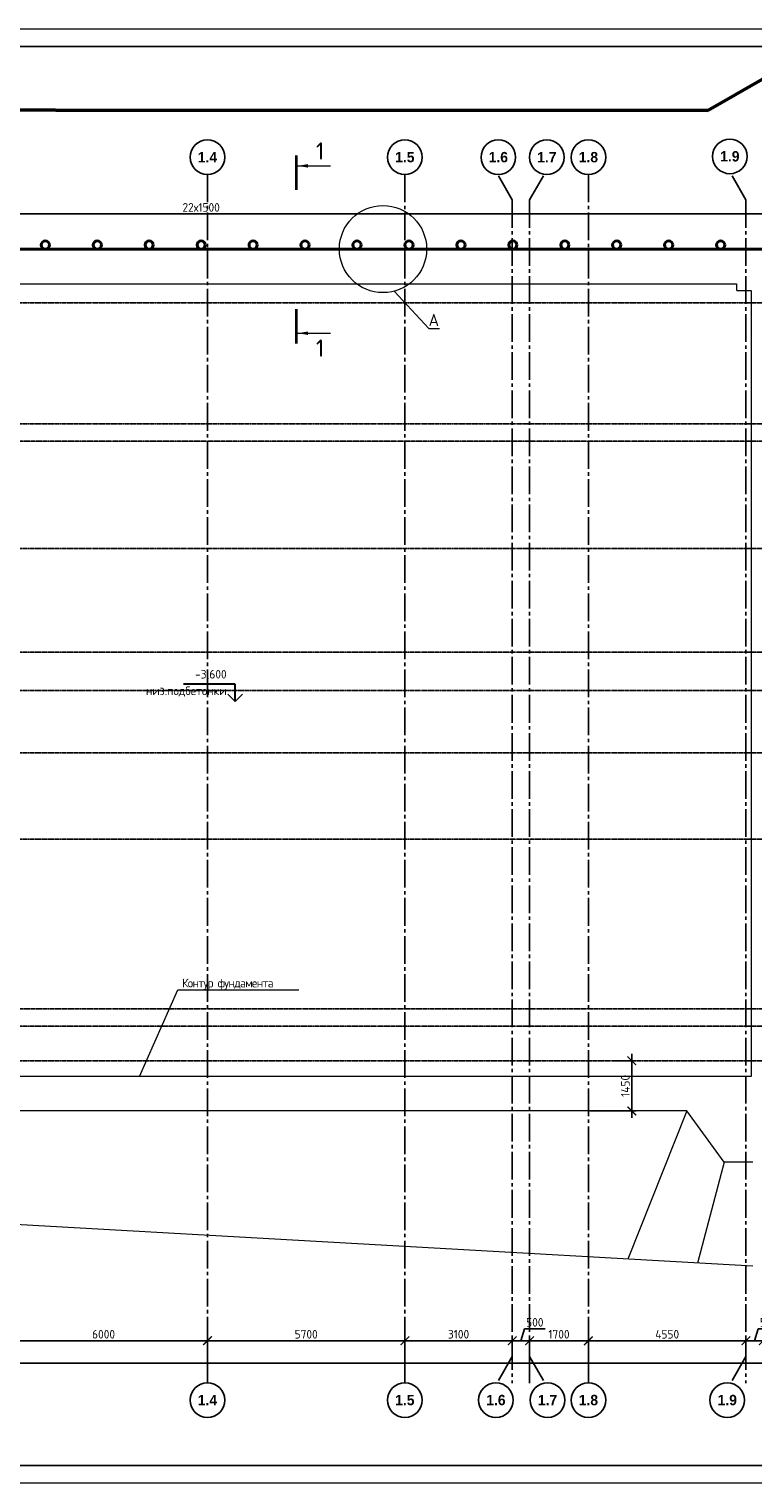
# Model space of a CAD drawing. Header units: millimetres. Extents: x -56135 to 1694203, y -446411 to -23139.
# Tile 29 of 256: x 89335 to 110235, y -156489 to -114489. Entities that reach past the tile are written whole.
import ezdxf
from ezdxf import colors
from ezdxf.entities.mleader import LeaderData, LeaderLine
from ezdxf.math import Vec2, Vec3

# ---------------------------------------------------------------- set-up
doc = ezdxf.new("R2010")
doc.units = ezdxf.units.MM
for name, pattern in [('______5', [1100, 800, -100, 100, -100]), ('DASHED', [7, 5, -2, 0]), ('осевая', [50.8, 31.75, -6.35, 6.35, -6.35])]:
    doc.linetypes.add(name, pattern=pattern)
for name, color, linetype, lineweight in [('0 Фундамент', 5, 'Continuous', 30), ('A-ANNO-NOTE-2', 7, 'Continuous', 18), ('G-ANNO-DIMS', 7, 'Continuous', 9), ('G-ANNO-DIMS-1', 7, 'Continuous', 18), ('Оси', 40, '______5', 18), ('подоснова', 151, 'Continuous', 5), ('РАЗМЕРЫ', 1, 'Continuous', 9), ('ТОНКИЕ', 7, 'Continuous', 9), ('Узлы', 7, 'Continuous', 0)]:
    doc.layers.add(name, color=color, linetype=linetype, lineweight=lineweight)
doc.layers.add('ТОЛСТЫЕ_ОСНОВНЫЕ', color=6, linetype='Continuous')
doc.styles.add('Century Gothic', font='GOTHIC.TTF')
doc.styles.add('GOST-2.304_Type-B', font='GOST_Common.ttf')
doc.styles.add('ISOCPEUR', font='GOST_Common.ttf', dxfattribs={"height": 450})
doc.linetypes.add('084-a Откосы неукрепленные', pattern='A,0.9,[11,Russia-GOST_Topo.shx,S=0.1,R=180,X=0,Y=0],1,[12,Russia-GOST_Topo.shx,S=0.1,R=180,X=0,Y=0],0.1', length=2)
doc.dimstyles.new('СПДС', dxfattribs={"dimscale": 100, "dimtxt": 2.5, "dimasz": 2.5, "dimexe": 1.25, "dimexo": 0, "dimtad": 1, "dimdec": 0, "dimtxsty": 'GOST-2.304_Type-B', "dimblk": 'ARCHTICK', "dimcen": 2.5, "dimdle": 2, "dimadec": 0, "dimazin": 2, "dimtfac": 0.75, "dimtdec": 0, "dimtmove": 1, "dimatfit": 3, "dimfxl": 1, "dimtolj": 1, "dimarcsym": 1})

# ---------------------------------------------------------------- blocks, each defined once
blk = doc.blocks.new('*U782')
at = {"layer": 'ТОЛСТЫЕ_ОСНОВНЫЕ', "color": 6}
blk.add_lwpolyline([(20, 5), (1184, 5), (1184, 415), (20, 415)], close=True, dxfattribs=at)
at = {"layer": 'ТОНКИЕ'}
blk.add_lwpolyline([(0, 0), (1189, 0), (1189, 420), (0, 420)], close=True, dxfattribs=at)
blk = doc.blocks.new('NSY101')
at = {"color": 0, "linetype": 'ByBlock', "lineweight": -2}
blk.add_circle((0, 0), 50, dxfattribs=at)
blk = doc.blocks.new('_ArchTick')
at = {"color": 0, "linetype": 'ByBlock', "const_width": 0.15}
blk.add_lwpolyline([(-0.5, -0.5), (0.5, 0.5)], dxfattribs=at)
blk = doc.blocks.new('*D725')
at = {"color": 0, "lineweight": -2, "transparency": 16777216}
for p, q in [((79035, -153029), (157535, -153029)), ((79235, -153597), (79235, -152904)), ((157335, -153533), (157335, -152904))]:
    blk.add_line(p, q, dxfattribs=at)
at = {"layer": 'DEFPOINTS', "color": 0, "transparency": 16777216}
for p in [(157335, -153029), (79235, -153597), (157335, -153533)]:
    blk.add_point(p, dxfattribs=at)
at = {"color": 0, "lineweight": -2, "transparency": 16777216, "xscale": 250, "yscale": 250, "zscale": 250, "rotation": 180}
blk.add_blockref('_ArchTick', (79235, -153029), dxfattribs=at)
at = {"color": 0, "lineweight": -2, "transparency": 16777216, "xscale": 250, "yscale": 250, "zscale": 250}
blk.add_blockref('_ArchTick', (157335, -153029), dxfattribs=at)
at = {"color": 0, "transparency": 16777216, "insert": (118285, -152842), "char_height": 250, "attachment_point": 5, "style": 'GOST-2.304_Type-B'}
blk.add_mtext('\\A1;78100', dxfattribs=at)
blk = doc.blocks.new('*D714')
at = {"color": 0, "lineweight": -2, "transparency": 16777216}
for p, q in [((88285, -152382), (94685, -152382)), ((88485, -153029), (88485, -152257)), ((94485, -153029), (94485, -152257))]:
    blk.add_line(p, q, dxfattribs=at)
at = {"layer": 'DEFPOINTS', "color": 0, "transparency": 16777216}
for p in [(94485, -152382), (88485, -153029), (94485, -153029)]:
    blk.add_point(p, dxfattribs=at)
at = {"color": 0, "lineweight": -2, "transparency": 16777216, "xscale": 250, "yscale": 250, "zscale": 250, "rotation": 180}
blk.add_blockref('_ArchTick', (88485, -152382), dxfattribs=at)
at = {"color": 0, "lineweight": -2, "transparency": 16777216, "xscale": 250, "yscale": 250, "zscale": 250}
blk.add_blockref('_ArchTick', (94485, -152382), dxfattribs=at)
at = {"color": 0, "transparency": 16777216, "insert": (91485, -152194), "char_height": 250, "attachment_point": 5, "style": 'GOST-2.304_Type-B'}
blk.add_mtext('\\A1;6000', dxfattribs=at)
blk = doc.blocks.new('*D715')
at = {"color": 0, "lineweight": -2, "transparency": 16777216}
for p, q in [((94285, -152382), (100385, -152382)), ((94485, -153029), (94485, -152257)), ((100185, -153029), (100185, -152257))]:
    blk.add_line(p, q, dxfattribs=at)
at = {"layer": 'DEFPOINTS', "color": 0, "transparency": 16777216}
for p in [(100185, -152382), (94485, -153029), (100185, -153029)]:
    blk.add_point(p, dxfattribs=at)
at = {"color": 0, "lineweight": -2, "transparency": 16777216, "xscale": 250, "yscale": 250, "zscale": 250, "rotation": 180}
blk.add_blockref('_ArchTick', (94485, -152382), dxfattribs=at)
at = {"color": 0, "lineweight": -2, "transparency": 16777216, "xscale": 250, "yscale": 250, "zscale": 250}
blk.add_blockref('_ArchTick', (100185, -152382), dxfattribs=at)
at = {"color": 0, "transparency": 16777216, "insert": (97335, -152194), "char_height": 250, "attachment_point": 5, "style": 'GOST-2.304_Type-B'}
blk.add_mtext('\\A1;5700', dxfattribs=at)
blk = doc.blocks.new('*D726')
at = {"color": 0, "lineweight": -2, "transparency": 16777216}
for p, q in [((99985, -152382), (103485, -152382)), ((100185, -153029), (100185, -152257)), ((103285, -152841), (103285, -152257))]:
    blk.add_line(p, q, dxfattribs=at)
at = {"layer": 'DEFPOINTS', "color": 0, "transparency": 16777216}
for p in [(103285, -152382), (103285, -152841), (100185, -153029)]:
    blk.add_point(p, dxfattribs=at)
at = {"color": 0, "lineweight": -2, "transparency": 16777216, "xscale": 250, "yscale": 250, "zscale": 250, "rotation": 180}
blk.add_blockref('_ArchTick', (100185, -152382), dxfattribs=at)
at = {"color": 0, "lineweight": -2, "transparency": 16777216, "xscale": 250, "yscale": 250, "zscale": 250}
blk.add_blockref('_ArchTick', (103285, -152382), dxfattribs=at)
at = {"color": 0, "transparency": 16777216, "insert": (101735, -152194), "char_height": 250, "attachment_point": 5, "style": 'GOST-2.304_Type-B'}
blk.add_mtext('\\A1;3100', dxfattribs=at)
blk = doc.blocks.new('*D727')
at = {"color": 0, "lineweight": -2, "transparency": 16777216}
for p, q in [((103535, -152382), (103638, -152038)), ((103638, -152038), (104238, -152038)), ((103085, -152382), (103985, -152382)), ((103285, -152841), (103285, -152257)), ((103785, -153607), (103785, -152257))]:
    blk.add_line(p, q, dxfattribs=at)
at = {"layer": 'DEFPOINTS', "color": 0, "transparency": 16777216}
for p in [(103785, -152382), (103285, -152841), (103785, -153607)]:
    blk.add_point(p, dxfattribs=at)
at = {"color": 0, "lineweight": -2, "transparency": 16777216, "xscale": 250, "yscale": 250, "zscale": 250, "rotation": 180}
blk.add_blockref('_ArchTick', (103285, -152382), dxfattribs=at)
at = {"color": 0, "lineweight": -2, "transparency": 16777216, "xscale": 250, "yscale": 250, "zscale": 250}
blk.add_blockref('_ArchTick', (103785, -152382), dxfattribs=at)
at = {"color": 0, "transparency": 16777216, "insert": (103938, -151850), "char_height": 250, "attachment_point": 5, "style": 'GOST-2.304_Type-B'}
blk.add_mtext('\\A1;500', dxfattribs=at)
blk = doc.blocks.new('*D728')
at = {"color": 0, "lineweight": -2, "transparency": 16777216}
for p, q in [((103585, -152382), (105685, -152382)), ((103785, -152841), (103785, -152257)), ((105485, -153029), (105485, -152257))]:
    blk.add_line(p, q, dxfattribs=at)
at = {"layer": 'DEFPOINTS', "color": 0, "transparency": 16777216}
for p in [(105485, -152382), (103785, -152841), (105485, -153029)]:
    blk.add_point(p, dxfattribs=at)
at = {"color": 0, "lineweight": -2, "transparency": 16777216, "xscale": 250, "yscale": 250, "zscale": 250, "rotation": 180}
blk.add_blockref('_ArchTick', (103785, -152382), dxfattribs=at)
at = {"color": 0, "lineweight": -2, "transparency": 16777216, "xscale": 250, "yscale": 250, "zscale": 250}
blk.add_blockref('_ArchTick', (105485, -152382), dxfattribs=at)
at = {"color": 0, "transparency": 16777216, "insert": (104635, -152194), "char_height": 250, "attachment_point": 5, "style": 'GOST-2.304_Type-B'}
blk.add_mtext('\\A1;1700', dxfattribs=at)
blk = doc.blocks.new('*D729')
at = {"color": 0, "lineweight": -2, "transparency": 16777216}
for p, q in [((105285, -152382), (110235, -152382)), ((105485, -153029), (105485, -152257)), ((110035, -152841), (110035, -152257))]:
    blk.add_line(p, q, dxfattribs=at)
at = {"layer": 'DEFPOINTS', "color": 0, "transparency": 16777216}
for p in [(110035, -152382), (110035, -152841), (105485, -153029)]:
    blk.add_point(p, dxfattribs=at)
at = {"color": 0, "lineweight": -2, "transparency": 16777216, "xscale": 250, "yscale": 250, "zscale": 250, "rotation": 180}
blk.add_blockref('_ArchTick', (105485, -152382), dxfattribs=at)
at = {"color": 0, "lineweight": -2, "transparency": 16777216, "xscale": 250, "yscale": 250, "zscale": 250}
blk.add_blockref('_ArchTick', (110035, -152382), dxfattribs=at)
at = {"color": 0, "transparency": 16777216, "insert": (107760, -152194), "char_height": 250, "attachment_point": 5, "style": 'GOST-2.304_Type-B'}
blk.add_mtext('\\A1;4550', dxfattribs=at)
blk = doc.blocks.new('*D730')
at = {"color": 0, "lineweight": -2, "transparency": 16777216}
for p, q in [((110285, -152382), (110388, -152038)), ((110388, -152038), (110988, -152038)), ((109835, -152382), (110735, -152382)), ((110035, -152841), (110035, -152257)), ((110535, -152841), (110535, -152257))]:
    blk.add_line(p, q, dxfattribs=at)
at = {"layer": 'DEFPOINTS', "color": 0, "transparency": 16777216}
for p in [(110535, -152382), (110035, -152841), (110535, -152841)]:
    blk.add_point(p, dxfattribs=at)
at = {"color": 0, "lineweight": -2, "transparency": 16777216, "xscale": 250, "yscale": 250, "zscale": 250, "rotation": 180}
blk.add_blockref('_ArchTick', (110035, -152382), dxfattribs=at)
at = {"color": 0, "lineweight": -2, "transparency": 16777216, "xscale": 250, "yscale": 250, "zscale": 250}
blk.add_blockref('_ArchTick', (110535, -152382), dxfattribs=at)
at = {"color": 0, "transparency": 16777216, "insert": (110688, -151850), "char_height": 250, "attachment_point": 5, "style": 'GOST-2.304_Type-B'}
blk.add_mtext('\\A1;500', dxfattribs=at)
blk = doc.blocks.new('Высотные отметки - Вверх-711287-Разрез 3-3')
at = {"layer": '0 Фундамент'}
for p, q in [((13237, 8150), (14737, 8150)), ((13237, 7650), (13237, 8150))]:
    blk.add_line(p, q, dxfattribs=at)
at = {"layer": 'A-ANNO-NOTE-2'}
for q in [(13025, 7862), (13449, 7862)]:
    blk.add_line((13237, 7650), q, dxfattribs=at)
blk = doc.blocks.new('_None')
blk = doc.blocks.new('*D743')
at = {"layer": 'DEFPOINTS', "color": 0, "transparency": 16777216}
for p in [(106246, -144294), (106739, -144294), (105526, -145744)]:
    blk.add_point(p, dxfattribs=at)
at = {"layer": 'РАЗМЕРЫ', "color": 0, "lineweight": -2, "transparency": 16777216}
for p, q in [((106246, -144294), (106864, -144294)), ((106739, -145944), (106739, -144094)), ((105526, -145744), (106864, -145744))]:
    blk.add_line(p, q, dxfattribs=at)
at = {"layer": 'РАЗМЕРЫ', "color": 0, "lineweight": -2, "transparency": 16777216, "xscale": 250, "yscale": 250, "zscale": 250}
for p, rotation in [((106739, -144294), 90), ((106739, -145744), 270)]:
    blk.add_blockref('_ArchTick', p, dxfattribs=dict(at, rotation=rotation))
at = {"layer": 'РАЗМЕРЫ', "color": 0, "transparency": 16777216, "insert": (106552, -145019), "char_height": 250, "attachment_point": 5, "rotation": 90, "style": 'GOST-2.304_Type-B'}
blk.add_mtext('\\A1;1450', dxfattribs=at)
blk = doc.blocks.new('*D1523')
at = {"layer": 'DEFPOINTS', "color": 0, "transparency": 16777216}
for p in [(110803, -119828), (77803, -120726), (110803, -120726)]:
    blk.add_point(p, dxfattribs=at)
at = {"layer": 'РАЗМЕРЫ', "color": 0, "lineweight": -2, "transparency": 16777216}
for p, q in [((77603, -119828), (111003, -119828)), ((77803, -120726), (77803, -119703)), ((110803, -120726), (110803, -119703))]:
    blk.add_line(p, q, dxfattribs=at)
at = {"layer": 'РАЗМЕРЫ', "color": 0, "lineweight": -2, "transparency": 16777216, "xscale": 250, "yscale": 250, "zscale": 250, "rotation": 180}
blk.add_blockref('_ArchTick', (77803, -119828), dxfattribs=at)
at = {"layer": 'РАЗМЕРЫ', "color": 0, "lineweight": -2, "transparency": 16777216, "xscale": 250, "yscale": 250, "zscale": 250}
blk.add_blockref('_ArchTick', (110803, -119828), dxfattribs=at)
at = {"layer": 'РАЗМЕРЫ', "color": 0, "transparency": 16777216, "insert": (94303, -119641), "char_height": 250, "attachment_point": 5, "style": 'GOST-2.304_Type-B'}
blk.add_mtext('\\A1;22х1500', dxfattribs=at)

msp = doc.modelspace()

# ---------------------------------------------------------------- linework, layer by layer
at = {"layer": '0 Фундамент', "linetype": 'DASHED', "lineweight": 0}
msp.add_lwpolyline([(78684.8, -121844.1), (88209.8, -121844.1), (88209.8, -121844.1), (90559.8, -121844.1), (90559.8, -121844.1), (107409.8, -121844.1), (107409.8, -121844.1), (109759.8, -121844.1), (109759.8, -122044.1), (110184.8, -122044.1), (110184.8, -144744.1), (78684.8, -144744.1), (78684.8, -121844.1)], dxfattribs=at)
at = {"layer": 'Оси', "color": 16, "linetype": '______5', "lineweight": 25, "transparency": 33554687}
for p, q in [((94484.9, -118691.1), (94484.9, -153607.4)), ((100185.1, -118691.1), (100185.1, -153607.4)), ((103284.9, -119426.2), (102848.7, -118670.8)), ((103284.9, -119426.2), (102848.7, -118670.8)), ((103785.1, -119426.2), (104221.2, -118670.8)), ((103785.1, -119426.2), (104221.2, -118670.8)), ((105485.1, -118691.1), (105485.1, -153607.4)), ((110034.9, -119426.2), (109598.8, -118670.8)), ((110034.9, -119426.2), (109598.8, -118670.8)), ((103284.9, -119426.2), (103284.9, -153607.4)), ((103785.1, -119426.2), (103785.1, -153607.4)), ((110034.9, -119426.2), (110034.9, -153607.4)), ((103284.9, -152841.2), (102848.7, -153596.7)), ((103785.1, -152841.2), (104221.2, -153596.7)), ((110034.9, -152841.2), (109598.8, -153596.7))]:
    msp.add_line(p, q, dxfattribs=at)
at = {"layer": 'Оси', "color": 16, "linetype": 'осевая', "lineweight": 25, "transparency": 33554687}
for p, q in [((73711, -122394.1), (162919.9, -122394.1)), ((73711, -125894.1), (162919.9, -125894.1)), ((74288.4, -126394.1), (162919.9, -126394.1)), ((73711, -129494.1), (162919.9, -129494.1)), ((73711, -132494.1), (162919.9, -132494.1)), ((73711, -133594.1), (162919.9, -133594.1)), ((73711, -135394.1), (162919.9, -135394.1)), ((73711, -137894.1), (162919.9, -137894.1)), ((74288.4, -142794.1), (162919.9, -142794.1)), ((73711, -143294.1), (162919.9, -143294.1)), ((73711, -144294.1), (162919.9, -144294.1))]:
    msp.add_line(p, q, dxfattribs=at)
at = {"layer": 'РАЗМЕРЫ', "color": 1}
for p, q in [((88209.8, -120844.1), (90559.8, -120844.1)), ((90559.8, -120844.1), (107409.8, -120844.1)), ((107409.8, -120844.1), (110759.8, -120844.1)), ((108322.8, -145744.1), (77684.8, -145744.1)), ((109402.8, -147227.1), (108322.8, -145744.1)), ((110235.1, -147224.1), (109402.8, -147227.1))]:
    msp.add_line(p, q, dxfattribs=at)
at = {"layer": 'РАЗМЕРЫ', "color": 1, "lineweight": 40}
for p, q in [((88209.8, -120844.1), (90559.8, -120844.1)), ((90559.8, -120844.1), (107409.8, -120844.1)), ((107409.8, -120844.1), (110759.8, -120844.1))]:
    msp.add_line(p, q, dxfattribs=at)
at = {"layer": 'РАЗМЕРЫ', "color": 1, "linetype": '084-a Откосы неукрепленные', "ltscale": 5}
msp.add_line((110235.1, -150227.1), (75184.8, -148244.1), dxfattribs=at)
at = {"layer": 'РАЗМЕРЫ', "color": 1, "lineweight": 53, "elevation": 0}
for points in [[(108931.7, -116840.9), (111301.3, -115482.8)], [(108931.7, -116840.9), (71262.2, -116821.5)]]:
    msp.add_lwpolyline(points, dxfattribs=at)
at = {"layer": 'РАЗМЕРЫ'}
for points in [[(108322.8, -145744.1), (106622.3, -150022.7)], [(109402.8, -147227.1), (108636.6, -150136.6)]]:
    msp.add_lwpolyline(points, dxfattribs=at)
msp.add_circle((99553.7, -120844.1), 1259.5, dxfattribs=at)
at = {"layer": 'РАЗМЕРЫ', "lineweight": 40}
for centre in [(89803.3, -120725.6), (91303.3, -120725.6), (92803.3, -120725.6), (94303.3, -120725.6), (95803.3, -120725.6), (97303.3, -120725.6), (98803.3, -120725.6), (100303.3, -120725.6), (101803.3, -120725.6), (103303.3, -120725.6), (104803.3, -120725.6), (106303.3, -120725.6), (107803.3, -120725.6), (109303.3, -120725.6)]:
    msp.add_circle(centre, 118.5, dxfattribs=at)
at = {"layer": 'Узлы', "color": 1, "linetype": 'Continuous', "lineweight": 0}
for p, q in [((97087.6, -118440.6), (98037.6, -118440.6)), ((97087.6, -123275.7), (98037.6, -123275.7))]:
    msp.add_line(p, q, dxfattribs=at)
at = {"layer": 'Узлы', "color": 1, "linetype": 'Continuous', "lineweight": 0, "const_width": 70}
for points in [[(97052.6, -118140.6), (97052.6, -119140.6)], [(97052.6, -123575.7), (97052.6, -122575.7)]]:
    msp.add_lwpolyline(points, dxfattribs=at)
at = {"layer": 'Узлы', "color": 1, "linetype": 'Continuous', "lineweight": 0}
for points in [[(97087.6, -118440.6), (97388.1, -118490.9), (97388.1, -118390.3)], [(97087.6, -123275.7), (97388.1, -123326), (97388.1, -123225.4)]]:
    msp.add_solid(points, dxfattribs=at)

# ---------------------------------------------------------------- block references
at = {"xscale": 100, "yscale": 100, "zscale": 100}
msp.add_blockref('*U782', (67855.3, -156489), dxfattribs=at)
at = {"layer": 'G-ANNO-DIMS', "xscale": -1}
msp.add_blockref('Высотные отметки - Вверх-711287-Разрез 3-3', (108526.5, -141562.9), dxfattribs=at)
at = {"layer": 'Оси', "color": 16, "linetype": 'Continuous', "lineweight": 25, "transparency": 33554687, "xscale": 9.999999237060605, "yscale": 9.999999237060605, "zscale": 9.999999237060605}
for p in [(94484.3, -118191.1), (94484.3, -118191.1), (100184.5, -118191.1), (100184.5, -118191.1), (102884.3, -118191.1), (102884.3, -118191.1), (104284.5, -118191.1), (104284.5, -118191.1), (105484.5, -118191.1), (105484.5, -118191.1), (109568.8, -118166.6), (109568.8, -118166.6), (94484.9, -154096.7), (100185.1, -154096.7), (102814.9, -154096.7), (104305.1, -154096.7), (105485.1, -154096.7), (109494.9, -154096.7)]:
    msp.add_blockref('NSY101', p, dxfattribs=at)

# ---------------------------------------------------------------- texts
at = {"layer": 'G-ANNO-DIMS-1', "insert": (95039.8, -133001.5), "char_height": 250, "width": 3982.361, "attachment_point": 3, "line_spacing_factor": 1.149209, "style": 'ISOCPEUR'}
msp.add_mtext('-3,600\\P низ.подбетонки', dxfattribs=at)
at = {"layer": 'Оси', "color": 16, "linetype": 'Continuous', "lineweight": 25, "transparency": 33554687, "char_height": 300, "width": 735, "attachment_point": 5, "style": 'Century Gothic'}
for s, insert in [('\\A1;{\\fCentury Gothic|i0|b1;\\H300.000000;\\W1.000000;\\C16;1.9}\\P', (109568.8, -118166.6)), ('\\A1;{\\fCentury Gothic|i0|b1;\\H300.000000;\\W1.000000;\\C16;1.9}\\P', (109568.8, -118166.6)), ('\\A1;{\\fCentury Gothic|i0|b1;\\H300.000000;\\W1.000000;\\C16;1.4}\\P', (94484.3, -118191.1)), ('\\A1;{\\fCentury Gothic|i0|b1;\\H300.000000;\\W1.000000;\\C16;1.4}\\P', (94484.3, -118191.1)), ('\\A1;{\\fCentury Gothic|i0|b1;\\H300.000000;\\W1.000000;\\C16;1.5}\\P', (100184.5, -118191.1)), ('\\A1;{\\fCentury Gothic|i0|b1;\\H300.000000;\\W1.000000;\\C16;1.5}\\P', (100184.5, -118191.1)), ('\\A1;{\\fCentury Gothic|i0|b1;\\H300.000000;\\W1.000000;\\C16;1.6}\\P', (102884.3, -118191.1)), ('\\A1;{\\fCentury Gothic|i0|b1;\\H300.000000;\\W1.000000;\\C16;1.6}\\P', (102884.3, -118191.1)), ('\\A1;{\\fCentury Gothic|i0|b1;\\H300.000000;\\W1.000000;\\C16;1.7}\\P', (104284.5, -118191.1)), ('\\A1;{\\fCentury Gothic|i0|b1;\\H300.000000;\\W1.000000;\\C16;1.7}\\P', (104284.5, -118191.1)), ('\\A1;{\\fCentury Gothic|i0|b1;\\H300.000000;\\W1.000000;\\C16;1.8}\\P', (105484.5, -118191.1)), ('\\A1;{\\fCentury Gothic|i0|b1;\\H300.000000;\\W1.000000;\\C16;1.8}\\P', (105484.5, -118191.1)), ('\\A1;{\\fCentury Gothic|i0|b1;\\H300.000000;\\W1.000000;\\C16;1.4}\\P', (94484.9, -154096.7)), ('\\A1;{\\fCentury Gothic|i0|b1;\\H300.000000;\\W1.000000;\\C16;1.5}\\P', (100185.1, -154096.7)), ('\\A1;{\\fCentury Gothic|i0|b1;\\H300.000000;\\W1.000000;\\C16;1.6}\\P', (102814.9, -154096.7)), ('\\A1;{\\fCentury Gothic|i0|b1;\\H300.000000;\\W1.000000;\\C16;1.7}\\P', (104305.1, -154096.7)), ('\\A1;{\\fCentury Gothic|i0|b1;\\H300.000000;\\W1.000000;\\C16;1.8}\\P', (105485.1, -154096.7)), ('\\A1;{\\fCentury Gothic|i0|b1;\\H300.000000;\\W1.000000;\\C16;1.9}\\P', (109494.9, -154096.7))]:
    msp.add_mtext(s, dxfattribs=dict(at, insert=insert))
at = {"layer": 'Узлы', "color": 1, "linetype": 'Continuous', "lineweight": 0, "char_height": 500, "attachment_point": 5, "style": 'GOST-2.304_Type-B'}
for insert in [(97737.6, -118010.6), (97737.6, -123705.7)]:
    msp.add_mtext_dynamic_manual_height_columns('1', width=723.88, gutter_width=25, heights=[0], dxfattribs=dict(at, insert=insert))

# ---------------------------------------------------------------- dimensions: what is measured, and where the dimension line sits
for base, p1, p2, picture, middle in [((94484.9, -152381.5), (88484.9, -153029.3), (94484.9, -153029.3), '*D714', (91484.9, -152194)), ((100185.1, -152381.5), (94484.9, -153029.3), (100185.1, -153029.3), '*D715', (97335, -152194)), ((103284.9, -152381.5), (100185.1, -153029.3), (103284.9, -152841.2), '*D726', (101735, -152194)), ((103785.1, -152381.5), (103284.9, -152841.2), (103785.1, -153607.4), '*D727', (103700.6, -151850.3)), ((105485.1, -152381.5), (103785.1, -152841.2), (105485.1, -153029.3), '*D728', (104635.1, -152194)), ((110034.9, -152381.5), (105485.1, -153029.3), (110034.9, -152841.2), '*D729', (107760, -152194)), ((110534.9, -152381.5), (110034.9, -152841.2), (110534.9, -152841.2), '*D730', (110450.5, -151850.3)), ((157334.9, -153029.3), (79234.8, -153596.7), (157334.9, -153532.5), '*D725', (118284.8, -152841.8))]:
    dim = msp.add_linear_dim(base=base, p1=p1, p2=p2, dimstyle='СПДС')
    dim.commit()
    dim.dimension.update_dxf_attribs({"geometry": picture, "text_midpoint": middle})
at = {"layer": 'РАЗМЕРЫ'}
dim = msp.add_linear_dim(base=(110803.3, -119828.1), p1=(77803.3, -120725.6), p2=(110803.3, -120725.6), text='22х1500', dimstyle='СПДС', dxfattribs=at)
dim.commit()
dim.dimension.update_dxf_attribs({"geometry": '*D1523', "text_midpoint": (94303.3, -119640.6)})
at = {"layer": 'РАЗМЕРЫ', "color": 1}
dim = msp.add_linear_dim(base=(106739, -144294.1), p1=(105525.6, -145744.1), p2=(106246, -144294.1), angle=90, dimstyle='СПДС', dxfattribs=at)
dim.commit()
dim.dimension.update_dxf_attribs({"geometry": '*D743', "text_midpoint": (106551.5, -145019.1)})

# ---------------------------------------------------------------- leaders
at = {"layer": 'подоснова', "color": 4, "ltscale": 0.3}
ml = msp.add_multileader_mtext('Standard', dxfattribs=at)
ml.set_content('{\\T0.9;А}', color=4, style='GOST-2.304_Type-B')
ml.set_leader_properties(color=256, linetype='ByLayer', lineweight=15)
ml.set_arrow_properties(name='NONE')
ml.build(insert=Vec2(0, 0))
ml.multileader.update_dxf_attribs({"text_left_attachment_type": 6, "text_right_attachment_type": 6, "dogleg_length": 0.1, "arrow_head_size": 18})
ctx = ml.context
ctx.base_point, ctx.char_height, ctx.arrow_head_size, ctx.landing_gap_size, ctx.plane_origin = Vec3(100873.7, -123139.1), 350, 18, 20, Vec3(104037.4, -123077.7)
ctx.left_attachment, ctx.right_attachment, ctx.text_align_type = 6, 6, 1
notes = []
notes.append((ctx, [(1, (1, 1, 0), (100873.6, -123139.1), (1, 0), 0.1, [(0, [(99876.3, -122061.6)], 0, [])])]))
ctx.mtext.insert, ctx.mtext.width, ctx.mtext.alignment, ctx.mtext.flow_direction = Vec3(101005.8, -122719.1), 4075.871, 2, 5
ml = msp.add_multileader_mtext('Standard', dxfattribs=at)
ml.set_content('{\\T0.9;Контур фундамента }', color=4, style='GOST-2.304_Type-B')
ml.set_leader_properties(color=256, linetype='ByLayer', lineweight=15)
ml.set_arrow_properties(name='NONE')
ml.build(insert=Vec2(0, 0))
ml.multileader.update_dxf_attribs({"text_left_attachment_type": 6, "text_right_attachment_type": 6, "dogleg_length": 0.1, "arrow_head_size": 18})
ctx = ml.context
ctx.base_point, ctx.char_height, ctx.arrow_head_size, ctx.landing_gap_size, ctx.plane_origin = Vec3(93627.3, -142248.2), 250, 18, 20, Vec3(98381.8, -141512.9)
ctx.left_attachment, ctx.right_attachment, ctx.text_align_type = 6, 6, 1
notes.append((ctx, [(1, (1, 1, 0), (93627.2, -142248.2), (1, 0), 0.1, [(0, [(92527.1, -144744.1)], 0, [])])]))
ctx.mtext.insert, ctx.mtext.width, ctx.mtext.alignment, ctx.mtext.flow_direction = Vec3(95064.5, -141923.2), 4075.871, 2, 5
for ctx, leaders in notes:
    for number, flags, end, landing, length, lines in leaders:
        leader = LeaderData()
        leader.index, (leader.has_last_leader_line, leader.has_dogleg_vector, leader.attachment_direction) = number, flags
        leader.last_leader_point, leader.dogleg_vector, leader.dogleg_length = Vec3(end), Vec3(landing), length
        for number, points, colour, breaks in lines:
            line = LeaderLine()
            line.index, line.vertices, line.color, line.breaks = number, Vec3.list(points), colors.encode_raw_color(colour), breaks
            leader.lines.append(line)
        ctx.leaders.append(leader)

doc.saveas('drawing.dxf')
